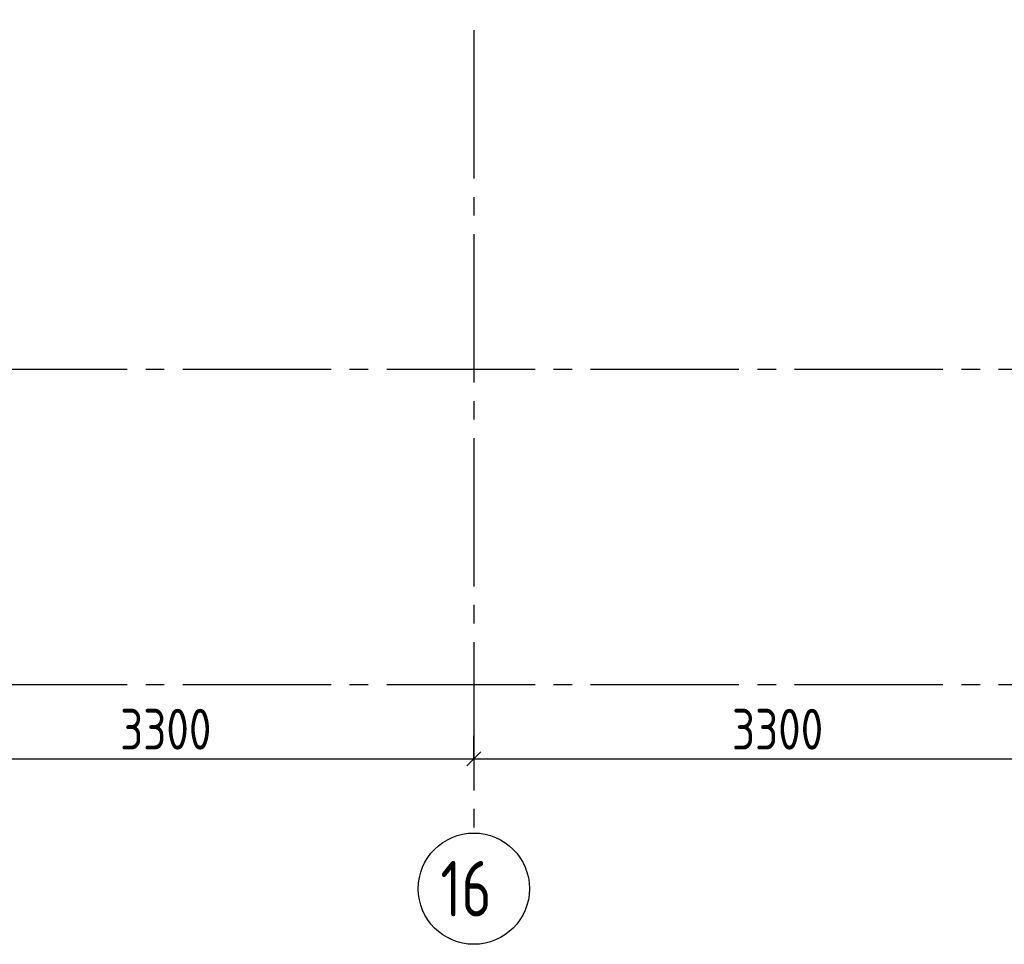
# Model space of a CAD drawing. Header units: millimetres. Extents: x 40580 to 1168286, y -220995 to 81020.
# Tile 77 of 194: x 320549 to 325859, y -113518 to -108532. Entities that reach past the tile are written whole.
import ezdxf

# ---------------------------------------------------------------- set-up
doc = ezdxf.new("R2010")
doc.units = ezdxf.units.MM
doc.linetypes.add('______5', pattern=[1100, 800, -100, 100, -100])
doc.linetypes.add('CENTER', pattern=[2, 1.25, -0.25, 0.25, -0.25])
doc.layers.add('Standard', color=7, linetype='Continuous', lineweight=25)
doc.layers.add('ОСИ', color=7, linetype='CENTER', lineweight=15)
doc.styles.add('GOST 2.304-81', font='txt')
doc.styles.add('ISOCPEUR', font='isocpeur.ttf')

msp = doc.modelspace()

# ---------------------------------------------------------------- linework, layer by layer
at = {"layer": 'Standard', "color": 251, "linetype": 'Continuous', "lineweight": -3, "true_color": 0x656565, "transparency": 33554687}
for q in [(322998.3, -112393.4), (322998.3, -112643.4), (322998.3, -112518.4)]:
    msp.add_line((322998.3, -112518.4), q, dxfattribs=at)
at = {"layer": 'Standard', "color": 7, "linetype": 'Continuous', "lineweight": 25, "transparency": 33554687}
msp.add_line((322960.8, -112555.9), (323035.8, -112480.9), dxfattribs=at)
at = {"layer": 'Standard', "color": 7, "linetype": 'Continuous', "lineweight": -3, "transparency": 33554687}
for p, q in [((319698.3, -112518.4), (322998.3, -112518.4)), ((322998.3, -112518.4), (326298.3, -112518.4))]:
    msp.add_line(p, q, dxfattribs=at)
at = {"layer": 'ОСИ', "color": 8, "linetype": '______5', "lineweight": -3, "transparency": 33554687}
for p, q in [((322998.3, -104188.4), (322998.3, -112918.4)), ((334328.3, -110418.4), (303168.3, -110418.4)), ((334328.3, -112118.4), (303168.3, -112118.4))]:
    msp.add_line(p, q, dxfattribs=at)
at = {"layer": 'ОСИ', "color": 7, "linetype": 'Continuous', "lineweight": -3, "transparency": 33554687}
msp.add_circle((322998.3, -113218.4), 300, dxfattribs=at)

# ---------------------------------------------------------------- texts
at = {"layer": 'Standard', "color": 7, "linetype": 'Continuous', "lineweight": 25, "transparency": 33554687, "char_height": 220, "width": 641.476, "attachment_point": 7, "style": 'GOST 2.304-81'}
for insert in [(321090.3, -112468.4), (324390.3, -112468.4)]:
    msp.add_mtext('3300', dxfattribs=dict(at, insert=insert))
at = {"layer": 'ОСИ', "color": 7, "linetype": 'Continuous', "lineweight": 25, "transparency": 33554687, "insert": (322818.3, -113368.4), "char_height": 300, "width": 472.641, "attachment_point": 7, "style": 'ISOCPEUR'}
msp.add_mtext('\\W0.75;16', dxfattribs=at)

doc.saveas('drawing.dxf')
